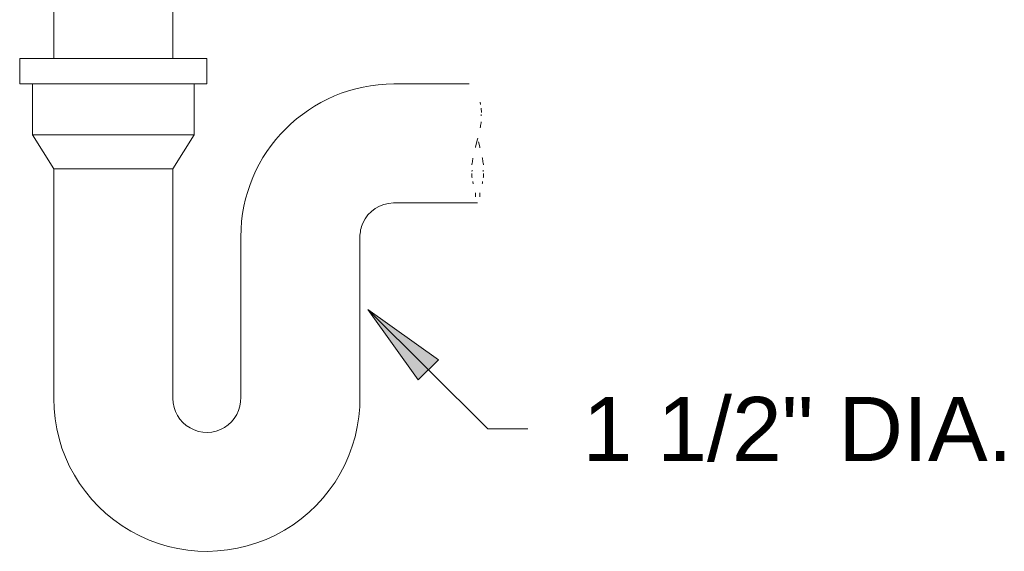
# Model space of a CAD drawing. Header units: inches. Extents: x -277 to 2553, y -4 to 683.
# Tile 5 of 10: x 360 to 636, y 50 to 199. Entities that reach past the tile are written whole.
import ezdxf

# ---------------------------------------------------------------- set-up
doc = ezdxf.new("R2010")
doc.units = ezdxf.units.IN
doc.header["$MEASUREMENT"] = 0
doc.layers.add('A-DETL-MEDM', color=33, linetype='Continuous', lineweight=30)
doc.layers.add('G-ANNO-TEXT', color=231, linetype='Continuous', lineweight=9)
doc.styles.add('Arial_1', font='arial.ttf', dxfattribs={"height": 18})

msp = doc.modelspace()

# ---------------------------------------------------------------- hatches: boundary and pattern name
at = {"layer": 'G-ANNO-TEXT'}
msp.add_hatch(color=7, dxfattribs=at).paths.add_polyline_path([(457.65, 117.91), (471.84, 98.14), (477.5, 103.83)])

# ---------------------------------------------------------------- linework, layer by layer
at = {"layer": 'A-DETL-MEDM', "lineweight": 13}
for p, q in [((369.49, 188.49), (369.49, 298.36)), ((402.93, 298.36), (402.93, 188.49)), ((359.95, 181.33), (359.95, 188.49)), ((359.95, 188.49), (412.49, 188.49)), ((412.49, 188.49), (412.49, 181.33)), ((412.49, 181.33), (359.95, 181.33)), ((363.52, 167), (363.52, 181.33)), ((408.91, 167), (408.91, 181.33)), ((465.03, 181.33), (486.11, 181.33)), ((489.19, 176.21), (489.23, 176.01)), ((489.23, 176.01), (489.28, 175.79)), ((489.28, 175.79), (489.32, 175.59)), ((489.51, 174.54), (489.52, 174.31)), ((489.52, 174.31), (489.54, 174.05)), ((489.51, 172.59), (489.49, 172.39)), ((489.52, 172.77), (489.51, 172.59)), ((489.54, 174.05), (489.56, 173.77)), ((489.56, 173.77), (489.58, 173.51)), ((489.58, 173.51), (489.58, 173.32)), ((489.28, 169.31), (489.23, 169.01)), ((489.33, 169.67), (489.28, 169.31)), ((489.41, 170.06), (489.33, 169.67)), ((489.46, 170.42), (489.41, 170.06)), ((489.52, 170.72), (489.46, 170.42)), ((369.49, 157.45), (363.52, 167)), ((363.52, 167), (408.91, 167)), ((402.93, 157.45), (408.91, 167)), ((488.56, 166.06), (488.5, 165.85)), ((487.88, 163.43), (487.95, 163.65)), ((487.95, 163.65), (488.03, 163.96)), ((488.03, 163.96), (488.14, 164.42)), ((488.14, 164.42), (488.3, 165.07)), ((488.3, 165.07), (488.14, 164.42)), ((488.41, 165.53), (488.3, 165.07)), ((488.5, 165.85), (488.41, 165.53)), ((488.75, 165.07), (488.9, 164.42)), ((488.9, 164.42), (489.02, 163.96)), ((489.02, 163.96), (489.1, 163.63)), ((489.1, 163.63), (489.16, 163.42)), ((487.16, 160.18), (487.21, 160.48)), ((489.81, 160.66), (489.84, 160.47)), ((489.84, 160.47), (489.88, 160.18)), ((486.89, 158.59), (486.93, 158.77)), ((486.93, 158.77), (486.98, 159.08)), ((486.98, 159.08), (487.05, 159.43)), ((487.05, 159.43), (487.11, 159.82)), ((487.11, 159.82), (487.16, 160.18)), ((489.88, 160.18), (489.94, 159.82)), ((489.94, 159.82), (490.01, 159.43)), ((490.01, 159.43), (490.07, 159.06)), ((490.07, 159.06), (490.13, 158.77)), ((490.13, 158.77), (490.15, 158.59)), ((369.49, 92.96), (369.49, 157.45)), ((369.49, 157.45), (402.93, 157.45)), ((402.93, 92.96), (402.93, 157.45)), ((486.88, 155.98), (486.86, 156.17)), ((486.89, 155.73), (486.88, 155.98)), ((486.91, 155.44), (486.89, 155.73)), ((486.92, 155.18), (486.91, 155.44)), ((486.95, 154.95), (486.92, 155.18)), ((486.93, 156.72), (486.95, 156.9)), ((486.95, 156.9), (486.96, 157.11)), ((490.1, 157.09), (490.11, 156.9)), ((490.13, 155.17), (490.1, 154.95)), ((490.11, 156.9), (490.11, 156.72)), ((490.14, 155.44), (490.13, 155.17)), ((490.15, 155.71), (490.14, 155.44)), ((490.17, 155.97), (490.15, 155.71)), ((490.18, 156.17), (490.17, 155.97)), ((487.18, 153.7), (487.14, 153.9)), ((487.22, 153.48), (487.18, 153.7)), ((487.25, 153.28), (487.22, 153.48)), ((489.84, 153.48), (489.79, 153.27)), ((489.88, 153.7), (489.84, 153.48)), ((489.91, 153.89), (489.88, 153.7)), ((487.94, 149.59), (487.9, 150.74)), ((489.15, 150.74), (489.1, 149.57)), ((464.9, 147.89), (488.43, 147.89)), ((422.03, 93.26), (422.03, 138.33)), ((455.47, 93.47), (455.47, 138.33))]:
    msp.add_line(p, q, dxfattribs=at)
for centre, radius, start, end in [((465.02, 138.34), 42.99, 90.0001, 180), ((465.02, 138.34), 9.55, 90.76, 156.3403), ((465.02, 138.34), 9.55, 156.3403, 180), ((412.48, 92.96), 42.99, 180.0003, 0.6749), ((412.48, 92.96), 9.55, 180.0003, 1.7764)]:
    msp.add_arc(centre, radius, start, end, dxfattribs=at)
at = {"layer": 'G-ANNO-TEXT', "color": 7}
for p, q in [((457.65, 117.91), (471.84, 98.14)), ((477.5, 103.83), (457.65, 117.91)), ((457.65, 117.91), (491.38, 84.37)), ((471.84, 98.14), (477.5, 103.83)), ((491.38, 84.37), (502.61, 84.37))]:
    msp.add_line(p, q, dxfattribs=at)

# ---------------------------------------------------------------- texts
at = {"layer": 'G-ANNO-TEXT', "color": 7, "insert": (517.97, 93.37), "char_height": 18, "width": 268.458, "attachment_point": 1, "style": 'Arial_1'}
msp.add_mtext('1 1/2" DIA. P-TRAP', dxfattribs=at)

doc.saveas('drawing.dxf')
